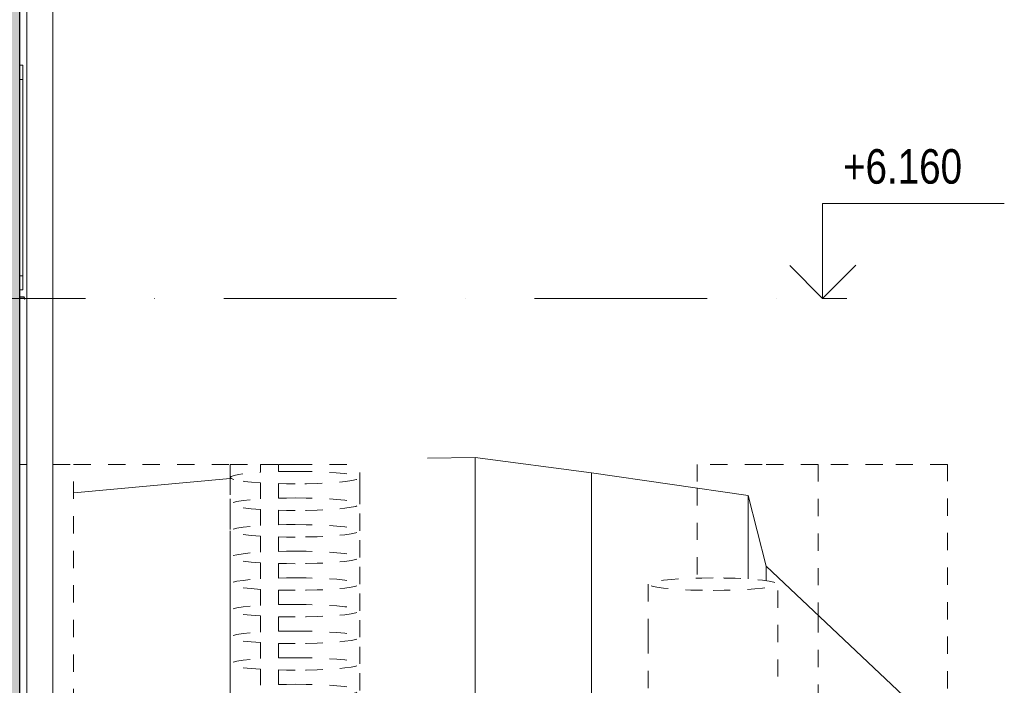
# Model space of a CAD drawing. Header units: millimetres. Extents: x 200776 to 378340, y -23587 to 19113.
# Tile 52 of 61: x 313897 to 319599, y 3921 to 7773. Entities that reach past the tile are written whole.
import ezdxf

# ---------------------------------------------------------------- set-up
doc = ezdxf.new("R2010")
doc.units = ezdxf.units.MM
for name, pattern in [('A_CARA_02_Čárkovaná', [200, 100, -100]), ('Dash', [635, 317.5, -317.5]), ('Čerchovaná 10mm', [1800, 1000, -400, 0, -400])]:
    doc.linetypes.add(name, pattern=pattern)
for name, color, linetype, lineweight in [('CA_KOTYVYS', 3, 'Continuous', 9), ('CA_OKNA18', 8, 'Dash', 9), ('CA_OKNA25', 7, 'Continuous', 13), ('CA_OSY', 5, 'Continuous', 9), ('CA_POHHRA25', 7, 'Continuous', 13), ('CA_REZY', 1, 'Continuous', 25), ('CA_SRAFY', 9, 'Continuous', 25), ('CA_ZAKLADY25', 7, 'Continuous', 13), ('Terénní útvar', 55, 'Continuous', 13)]:
    doc.layers.add(name, color=color, linetype=linetype, lineweight=lineweight)
doc.styles.add('Arial_2', font='arial.ttf', dxfattribs={"width": 0.8, "height": 200})

# ---------------------------------------------------------------- blocks, each defined once
blk = doc.blocks.new('HP_1x1 - 1500x1500-2416460-Řez 2 - vestavek V9')
at = {"layer": 'CA_OKNA25'}
for p, q in [((70535, 7510), (70553.3, 7510)), ((70553.3, 6210), (70553.3, 7510)), ((70535, 7428), (70553.3, 7428)), ((70553.3, 6290), (70535, 6290)), ((70535, 6210), (70553.3, 6210))]:
    blk.add_line(p, q, dxfattribs=at)
blk = doc.blocks.new('HP_1x1 - 1500x1500-V3-Řez 2 - vestavek V9')
at = {"layer": 'CA_OKNA18', "linetype": 'Continuous'}
for p, q in [((70535, 6170), (70560, 6170)), ((70560, 6170), (70565.1, 6155.9))]:
    blk.add_line(p, q, dxfattribs=at)
at = {"layer": 'CA_OKNA25'}
for p, q in [((70560, 6170), (70535, 6170)), ((70535, 6168), (70558.6, 6168)), ((70558.6, 6168), (70563, 6155.9)), ((70565.1, 6155.9), (70560, 6170)), ((70563, 6155.9), (70565.1, 6155.9))]:
    blk.add_line(p, q, dxfattribs=at)
blk = doc.blocks.new('Podlaží - Bez názvu-542800-Řez 2 - vestavek V9')
at = {"layer": 'CA_KOTYVYS'}
for p, q in [((53715.8, 6709.9), (52662.8, 6709.9)), ((53715.8, 6160), (53715.8, 6709.9)), ((53715.8, 6160), (53523.2, 6352.6)), ((53715.8, 6160), (53905.8, 6350)), ((53715.8, 6160), (53574.4, 6160))]:
    blk.add_line(p, q, dxfattribs=at)

msp = doc.modelspace()

# ---------------------------------------------------------------- hatches: boundary and pattern name
at = {"layer": 'CA_SRAFY', "lineweight": 9}
h = msp.add_hatch(dxfattribs=at)
h.set_pattern_fill('FP_43', color=256, angle=246.422, style=0, pattern_type=2)
h.set_pattern_definition([(156.422, (313891.78, 6903.837), (-97.17559, -5e-05), [16.779, -8.852, 44.162, -8.852, -27.382]), (156.422, (313891.78, 6903.837), (-97.17559, -5e-05), [-78.645, 16.779, -10.603]), (203.578, (313891.78, 6878.39), (0.0001, -42.41054), [16.779, -8.852, 44.162, -8.852, -27.382]), (203.578, (313891.78, 6878.39), (0.0001, -42.41054), [-78.645, 16.779, -10.603]), (90, (313891.78, 6878.39), (-97.175, 3e-13), [25.446, -16.964]), (90, (313804.32, 6899.6), (-97.175, 3e-13), [25.446, -16.964]), (180, (313876.402, 6871.68), (-1e-13, -42.411), [8.112, -89.063]), (180, (313827.814, 6892.884), (-1e-13, -42.411), [8.112, -89.063]), (180, (313876.402, 6910.55), (-1e-13, -42.411), [8.112, -89.063]), (180, (313827.815, 6931.755), (-1e-13, -42.411), [8.112, -89.063])])
h.paths.add_polyline_path([(313697.3, 300), (313896.6, 300), (313896.6, 13443.4), (313696.6, 13463.4), (313697.3, 351.5)])

# ---------------------------------------------------------------- linework, layer by layer
at = {"layer": 'CA_OSY', "linetype": 'Čerchovaná 10mm'}
msp.add_line((297077.4, 6160), (318546.1, 6160), dxfattribs=at)
at = {"layer": 'CA_POHHRA25'}
for p, q in [((313937.9, 13299.5), (313937.9, 0)), ((314087.9, 0), (314087.9, 13292.1))]:
    msp.add_line(p, q, dxfattribs=at)
at = {"layer": 'CA_REZY'}
msp.add_line((313896.6, 300), (313896.6, 13860.6), dxfattribs=at)
at = {"layer": 'CA_ZAKLADY25', "linetype": 'A_CARA_02_Čárkovaná', "lineweight": 9}
for p, q in [((313896.7, 5200), (313937.9, 5200)), ((314088.1, 5200), (314208.7, 5200)), ((314208.7, 5200), (315116.5, 5200)), ((314208.7, 0), (314208.7, 5200)), ((315116.5, 5200), (315116.5, 0)), ((315116.5, 5200), (315116.5, 0)), ((315116.5, 5200), (315116.5, 0)), ((315116.5, 5200), (315116.5, 0)), ((315116.5, 5200), (315116.5, 0)), ((315116.5, 5200), (315116.5, 0)), ((315116.5, 5200), (315116.5, 0)), ((315116.5, 5200), (315116.5, 0)), ((315116.5, 5200), (315116.5, 0)), ((315116.5, 5200), (315291.2, 5200)), ((315291.2, 5200), (315394.7, 5200)), ((315291.2, 5153.9), (315291.2, 5200)), ((315394.7, 5200), (315491.5, 5200)), ((315394.7, 5200), (315394.7, 5158.2)), ((315491.5, 5200), (315866.5, 5200)), ((315866.5, 5053.6), (315866.5, 5200)), ((317820.9, 5200), (317820.9, 5062.3)), ((318195.9, 5200), (317820.9, 5200)), ((318520.4, 5200), (318195.9, 5200)), ((318520.3, 5200), (318520.3, 4326.8)), ((318895.3, 5200), (318520.3, 5200)), ((319270.3, 5200), (318895.3, 5200)), ((319270.3, 3702.8), (319270.3, 5200)), ((315116.5, 5123.3), (315116.5, 0)), ((315291.2, 4999.8), (315291.2, 5092.8)), ((315394.7, 5088.5), (315394.7, 5004.2)), ((315866.5, 4969.3), (315866.5, 5123.3)), ((315866.5, 4969.3), (315866.5, 5053.6)), ((317820.9, 5062.3), (317820.9, 4541.5)), ((315116.5, 4969.3), (315116.5, 0)), ((315866.5, 4815.2), (315866.5, 4969.3)), ((315291.2, 4845.7), (315291.2, 4938.7)), ((315394.7, 4934.4), (315394.7, 4850.1)), ((315116.5, 4815.2), (315116.5, 0)), ((315866.5, 4661.1), (315866.5, 4815.2)), ((315291.2, 4691.6), (315291.2, 4784.7)), ((315394.7, 4780.3), (315394.7, 4696)), ((315116.5, 4661.1), (315116.5, 0)), ((315291.2, 4537.6), (315291.2, 4630.6)), ((315394.7, 4626.2), (315394.7, 4541.9)), ((315866.5, 4507), (315866.5, 4661.1)), ((315116.5, 4507), (315116.5, 0)), ((315866.5, 4353), (315866.5, 4507)), ((317537.3, 4506.6), (317537.3, 4205.4)), ((318287.3, 4170.5), (318287.3, 4506.6)), ((315291.2, 4383.5), (315291.2, 4476.5)), ((315394.7, 4472.2), (315394.7, 4387.9)), ((315116.5, 4353), (315116.5, 0)), ((315866.5, 4198.9), (315866.5, 4353)), ((315291.2, 4229.4), (315291.2, 4322.5)), ((315394.7, 4318.1), (315394.7, 4233.8)), ((318520.3, 4326.8), (318520.3, 3753.9)), ((315116.5, 4198.9), (315116.5, 0)), ((315291.2, 4075.4), (315291.2, 4168.4)), ((315394.7, 4164), (315394.7, 4079.7)), ((315866.5, 4044.8), (315866.5, 4198.9)), ((317537.3, 4205.4), (317537.3, 3190)), ((318287.3, 3771.5), (318287.3, 4170.5)), ((315116.5, 4044.8), (315116.5, 0)), ((315291.2, 3921.3), (315291.2, 4014.3)), ((315394.7, 4009.9), (315394.7, 3925.6)), ((315866.5, 3890.8), (315866.5, 4044.8))]:
    msp.add_line(p, q, dxfattribs=at)
at = {"layer": 'CA_ZAKLADY25', "linetype": 'A_CARA_02_Čárkovaná', "lineweight": 9, "flags": 128}
for points in [[(315135.9, 5111.9), (315121.1, 5117.7), (315116.5, 5123.7), (315122.3, 5129.7), (315138.2, 5135.4), (315163.9, 5140.9), (315198.6, 5145.9), (315241.4, 5150.3), (315291.2, 5153.9)], [(315394.7, 5158.2), (315442.7, 5159.1), (315491.5, 5159.5)], [(315491.5, 5159.5), (315555.8, 5158.9), (315618.1, 5157.3), (315676.7, 5154.7), (315729.9, 5151.2), (315775.9, 5146.9), (315813.6, 5141.8), (315841.7, 5136.2), (315859.5, 5130.3), (315866.4, 5124.1), (315862.2, 5117.9), (315847.1, 5111.9)], [(315291.2, 5092.8), (315240.1, 5096.5), (315196.5, 5101.1), (315161.4, 5106.2), (315135.9, 5111.9)], [(315491.5, 5087.2), (315442.7, 5087.5), (315394.7, 5088.5)], [(315847.1, 5111.9), (315820.3, 5106), (315783.2, 5100.6), (315736.8, 5096), (315682.6, 5092.3), (315622.4, 5089.5), (315558, 5087.8), (315491.5, 5087.2)], [(315291.2, 4938.7), (315236.8, 4942.8), (315190.9, 4947.7), (315155.1, 4953.3), (315130.6, 4959.5), (315118.1, 4966), (315118.1, 4972.6), (315130.6, 4979.1), (315155.1, 4985.2), (315190.9, 4990.9), (315236.8, 4995.8), (315291.2, 4999.8)], [(315394.7, 5004.2), (315442.7, 5005.1), (315491.5, 5005.4)], [(315491.5, 5005.4), (315556.6, 5004.8), (315619.8, 5003.2), (315679, 5000.5), (315732.6, 4996.9), (315778.8, 4992.5), (315816.3, 4987.3), (315843.9, 4981.6), (315860.8, 4975.5), (315866.5, 4969.3), (315860.8, 4963), (315843.9, 4956.9), (315816.3, 4951.2), (315778.8, 4946.1), (315732.6, 4941.6), (315679, 4938), (315619.8, 4935.3), (315556.6, 4933.7), (315491.5, 4933.2)], [(315491.5, 4933.2), (315442.7, 4933.5), (315394.7, 4934.4)], [(315394.7, 4850.1), (315442.7, 4851), (315491.5, 4851.3)], [(315491.5, 4851.3), (315556.6, 4850.8), (315619.8, 4849.1), (315679, 4846.5), (315732.6, 4842.9), (315778.8, 4838.4), (315816.3, 4833.3), (315843.9, 4827.5), (315860.8, 4821.5), (315866.5, 4815.2), (315860.8, 4808.9), (315843.9, 4802.8), (315816.3, 4797.1), (315778.8, 4792), (315732.6, 4787.5), (315679, 4783.9), (315619.8, 4781.3), (315556.6, 4779.6), (315491.5, 4779.1)], [(315291.2, 4784.7), (315236.8, 4788.7), (315190.9, 4793.6), (315155.1, 4799.2), (315130.6, 4805.4), (315118.1, 4811.9), (315118.1, 4818.5), (315130.6, 4825), (315155.1, 4831.2), (315190.9, 4836.8), (315236.8, 4841.7), (315291.2, 4845.7)], [(315491.5, 4779.1), (315442.7, 4779.4), (315394.7, 4780.3)], [(315291.2, 4630.6), (315236.8, 4634.6), (315190.9, 4639.5), (315155.1, 4645.2), (315130.6, 4651.3), (315118.1, 4657.8), (315118.1, 4664.4), (315130.6, 4670.9), (315155.1, 4677.1), (315190.9, 4682.7), (315236.8, 4687.6), (315291.2, 4691.6)], [(315394.7, 4696), (315442.7, 4696.9), (315491.5, 4697.2)], [(315491.5, 4697.2), (315556.6, 4696.7), (315619.8, 4695.1), (315679, 4692.4), (315732.6, 4688.8), (315778.8, 4684.3), (315816.3, 4679.2), (315843.9, 4673.5), (315860.8, 4667.4), (315866.5, 4661.1), (315860.8, 4654.9), (315843.9, 4648.8), (315816.3, 4643.1), (315778.8, 4637.9), (315732.6, 4633.5), (315679, 4629.8), (315619.8, 4627.2), (315556.6, 4625.6), (315491.5, 4625)], [(315491.5, 4625), (315442.7, 4625.3), (315394.7, 4626.2)], [(315291.2, 4476.5), (315236.8, 4480.5), (315190.9, 4485.5), (315155.1, 4491.1), (315130.6, 4497.3), (315118.1, 4503.7), (315118.1, 4510.4), (315130.6, 4516.8), (315155.1, 4523), (315190.9, 4528.6), (315236.8, 4533.6), (315291.2, 4537.6)], [(315394.7, 4541.9), (315442.7, 4542.9), (315491.5, 4543.2)], [(315491.5, 4543.2), (315556.6, 4542.6), (315619.8, 4541), (315679, 4538.3), (315732.6, 4534.7), (315778.8, 4530.3), (315816.3, 4525.1), (315843.9, 4519.4), (315860.8, 4513.3), (315866.5, 4507), (315860.8, 4500.8), (315843.9, 4494.7), (315816.3, 4489), (315778.8, 4483.8), (315732.6, 4479.4), (315679, 4475.8), (315619.8, 4473.1), (315556.6, 4471.5), (315491.5, 4470.9)], [(317912.3, 4542.7), (317847.2, 4542.2), (317784.1, 4540.5), (317724.8, 4537.9), (317671.3, 4534.3), (317625, 4529.8), (317587.6, 4524.6), (317559.9, 4518.9), (317543, 4512.9), (317537.3, 4506.6), (317543, 4500.3), (317559.9, 4494.2), (317587.6, 4488.5), (317625, 4483.4), (317671.3, 4478.9), (317724.8, 4475.3), (317784.1, 4472.7), (317847.2, 4471), (317912.3, 4470.5)], [(317912.3, 4470.5), (317977.4, 4471), (318040.6, 4472.7), (318099.8, 4475.3), (318153.4, 4478.9), (318199.6, 4483.4), (318237.1, 4488.5), (318264.7, 4494.2), (318281.6, 4500.3), (318287.3, 4506.6), (318281.6, 4512.9), (318264.7, 4518.9), (318237.1, 4524.6), (318199.6, 4529.8), (318153.4, 4534.3), (318099.8, 4537.9), (318040.6, 4540.5), (317977.4, 4542.2), (317912.3, 4542.7)], [(315491.5, 4470.9), (315442.7, 4471.2), (315394.7, 4472.2)], [(315291.2, 4322.5), (315236.8, 4326.5), (315190.9, 4331.4), (315155.1, 4337), (315130.6, 4343.2), (315118.1, 4349.7), (315118.1, 4356.3), (315130.6, 4362.8), (315155.1, 4368.9), (315190.9, 4374.6), (315236.8, 4379.5), (315291.2, 4383.5)], [(315394.7, 4387.9), (315442.7, 4388.8), (315491.5, 4389.1)], [(315491.5, 4389.1), (315556.6, 4388.5), (315619.8, 4386.9), (315679, 4384.2), (315732.6, 4380.6), (315778.8, 4376.2), (315816.3, 4371), (315843.9, 4365.3), (315860.8, 4359.2), (315866.5, 4353), (315860.8, 4346.7), (315843.9, 4340.6), (315816.3, 4334.9), (315778.8, 4329.8), (315732.6, 4325.3), (315679, 4321.7), (315619.8, 4319), (315556.6, 4317.4), (315491.5, 4316.9)], [(315491.5, 4316.9), (315442.7, 4317.2), (315394.7, 4318.1)], [(315291.2, 4168.4), (315236.8, 4172.4), (315190.9, 4177.3), (315155.1, 4182.9), (315130.6, 4189.1), (315118.1, 4195.6), (315118.1, 4202.2), (315130.6, 4208.7), (315155.1, 4214.9), (315190.9, 4220.5), (315236.8, 4225.4), (315291.2, 4229.4)], [(315394.7, 4233.8), (315442.7, 4234.7), (315491.5, 4235)], [(315491.5, 4235), (315556.6, 4234.5), (315619.8, 4232.8), (315679, 4230.2), (315732.6, 4226.6), (315778.8, 4222.1), (315816.3, 4217), (315843.9, 4211.3), (315860.8, 4205.2), (315866.5, 4198.9), (315860.8, 4192.6), (315843.9, 4186.6), (315816.3, 4180.8), (315778.8, 4175.7), (315732.6, 4171.2), (315679, 4167.6), (315619.8, 4165), (315556.6, 4163.3), (315491.5, 4162.8)], [(315491.5, 4162.8), (315442.7, 4163.1), (315394.7, 4164)], [(315291.2, 4014.3), (315236.8, 4018.3), (315190.9, 4023.2), (315155.1, 4028.9), (315130.6, 4035), (315118.1, 4041.5), (315118.1, 4048.1), (315130.6, 4054.6), (315155.1, 4060.8), (315190.9, 4066.4), (315236.8, 4071.3), (315291.2, 4075.4)], [(315394.7, 4079.7), (315442.7, 4080.6), (315491.5, 4080.9)], [(315491.5, 4080.9), (315556.6, 4080.4), (315619.8, 4078.8), (315679, 4076.1), (315732.6, 4072.5), (315778.8, 4068), (315816.3, 4062.9), (315843.9, 4057.2), (315860.8, 4051.1), (315866.5, 4044.8), (315860.8, 4038.6), (315843.9, 4032.5), (315816.3, 4026.8), (315778.8, 4021.6), (315732.6, 4017.2), (315679, 4013.6), (315619.8, 4010.9), (315556.6, 4009.3), (315491.5, 4008.7)], [(315491.5, 4008.7), (315442.7, 4009), (315394.7, 4009.9)], [(315394.7, 3925.6), (315442.7, 3926.6), (315491.5, 3926.9)], [(315491.5, 3926.9), (315556.6, 3926.3), (315619.8, 3924.7), (315679, 3922), (315732.6, 3918.4), (315778.8, 3914), (315816.3, 3908.8), (315843.9, 3903.1), (315860.8, 3897), (315866.5, 3890.8), (315860.8, 3884.5), (315843.9, 3878.4), (315816.3, 3872.7), (315778.8, 3867.5), (315732.6, 3863.1), (315679, 3859.5), (315619.8, 3856.8), (315556.6, 3855.2), (315491.5, 3854.6)]]:
    msp.add_lwpolyline(points, dxfattribs=at)
at = {"layer": 'Terénní útvar', "color": 135}
for p, q in [((316258.2, 5236.5), (316534, 5240)), ((316534, 5240), (316534, 1486.6)), ((316534, 5240), (317207.4, 5150)), ((317207.4, 5150), (317207.4, 1509.6)), ((317207.4, 5150), (318116.4, 5020)), ((314209.5, 5035.8), (315116.5, 5118.6)), ((318116.4, 4536.7), (318116.4, 5020)), ((318116.4, 5020), (318219.3, 4610)), ((318219.3, 4610), (318219.3, 4527.1)), ((318219.3, 4610), (319176, 3710))]:
    msp.add_line(p, q, dxfattribs=at)

# ---------------------------------------------------------------- block references
at = {"layer": 'CA_KOTYVYS', "extrusion": (0, 0, -1)}
msp.add_blockref('Podlaží - Bez názvu-542800-Řez 2 - vestavek V9', (-372261.9, 0), dxfattribs=at)
at = {"layer": 'CA_OKNA18', "linetype": 'Continuous'}
for name in ['HP_1x1 - 1500x1500-2416460-Řez 2 - vestavek V9', 'HP_1x1 - 1500x1500-2416460-Řez 2 - vestavek V9', 'HP_1x1 - 1500x1500-V3-Řez 2 - vestavek V9']:
    msp.add_blockref(name, (243361.6, 0), dxfattribs=at)

# ---------------------------------------------------------------- texts
at = {"layer": 'CA_KOTYVYS', "insert": (318664.8, 7024.2), "char_height": 200, "width": 852.995, "attachment_point": 1, "style": 'Arial_2'}
msp.add_mtext('+6.160', dxfattribs=at)

doc.saveas('drawing.dxf')
